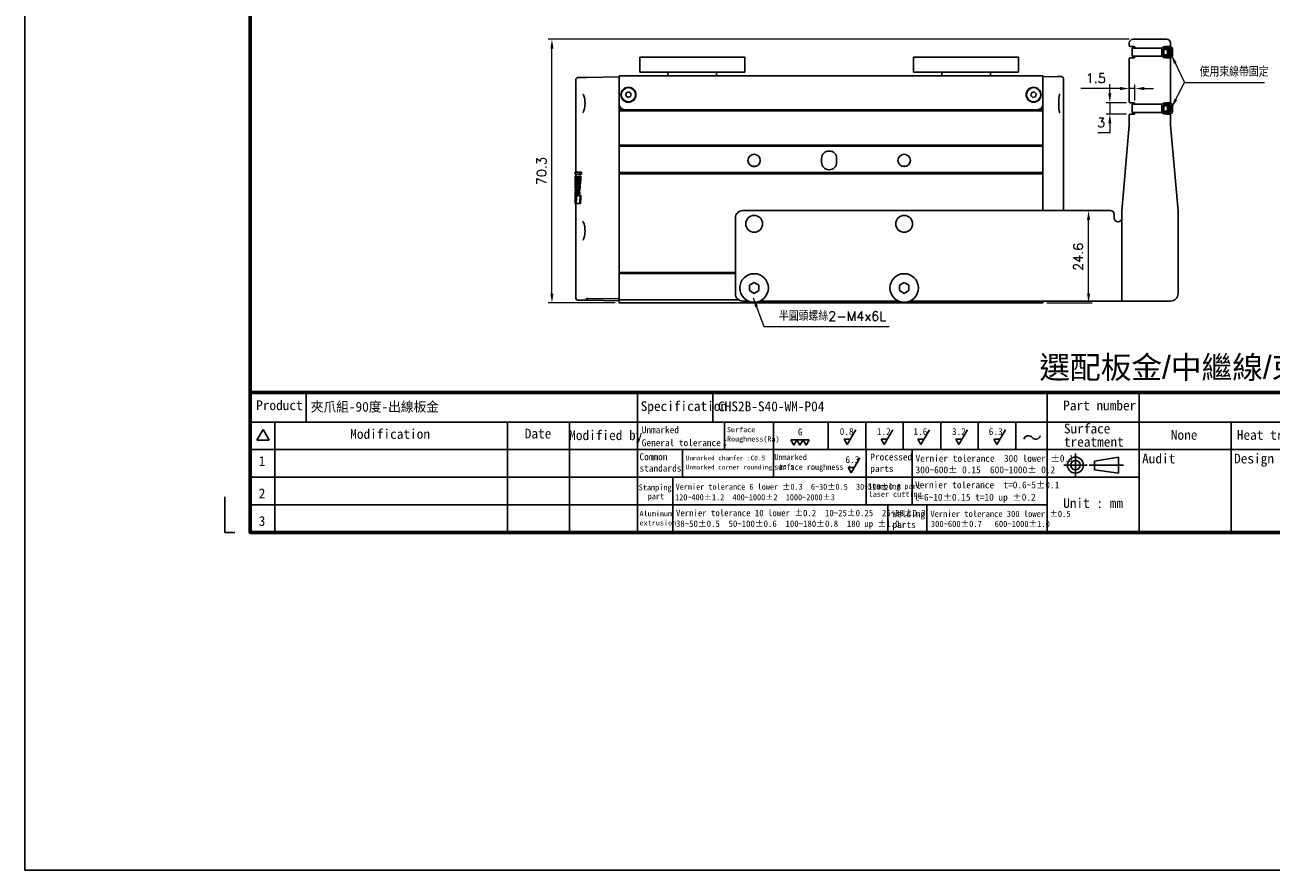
# Model space of a CAD drawing. Header units: inches. Extents: x 0 to 5766, y -2164 to 1330.
# Tile 84 of 217: x 4764 to 5096, y -1154 to -928. Entities that reach past the tile are written whole.
import ezdxf
from ezdxf.enums import TextEntityAlignment as Align

# ---------------------------------------------------------------- set-up
doc = ezdxf.new("R2010")
doc.units = ezdxf.units.IN
doc.header["$MEASUREMENT"] = 0
doc.linetypes.add('SLD-實線', pattern=[0])
for name, color, linetype, lineweight in [('AM_0', 7, 'Continuous', 30), ('AM_5', 3, 'Continuous', 15), ('可見 (ISO)', 7, 'Continuous', 25)]:
    doc.layers.add(name, color=color, linetype=linetype, lineweight=lineweight)
doc.layers.add('BORDER', color=7, linetype='Continuous')
doc.layers.add('圖框', color=7, linetype='SLD-實線')
doc.styles.get("Standard").update_dxf_attribs({"font": 'arial.ttf'})
doc.styles.add('尺寸標註', font='romans.shx', dxfattribs={"bigfont": 'CHINESET.SHX'})
doc.styles.add('標題欄', font='txt')
doc.dimstyles.new('CNS1', dxfattribs={"dimtxt": 2.5, "dimasz": 2.5, "dimexe": 1, "dimexo": 1, "dimgap": 1.5, "dimtad": 1, "dimtoh": 1, "dimdec": 1, "dimdsep": 46, "dimtxsty": '尺寸標註', "dimcen": 0, "dimclrd": 2, "dimclre": 2, "dimclrt": 1, "dimadec": 0, "dimazin": 2, "dimtp": 0.1, "dimtm": 0.1, "dimtfac": 0.71, "dimtdec": 1, "dimtmove": 0, "dimatfit": 0, "dimfxl": 0, "dimlwd": 13, "dimlwe": 13, "dimarcsym": 0})
doc.dimstyles.new('CNS1$0', dxfattribs={"dimtxt": 2.5, "dimasz": 2.5, "dimexe": 1, "dimexo": 1, "dimgap": 1.5, "dimtad": 1, "dimtoh": 1, "dimdec": 1, "dimdsep": 46, "dimtxsty": '尺寸標註', "dimcen": 0, "dimclrd": 2, "dimclre": 2, "dimclrt": 1, "dimadec": 0, "dimazin": 2, "dimtp": 0.1, "dimtm": 0.1, "dimtfac": 0.71, "dimtdec": 1, "dimtmove": 0, "dimatfit": 0, "dimfxl": 0, "dimlwd": 13, "dimlwe": 13, "dimarcsym": 0})

# ---------------------------------------------------------------- blocks, each defined once
blk = doc.blocks.new('A4-英文圖框-橫式')
at = {"layer": 'BORDER', "color": 123, "linetype": 'Continuous', "lineweight": 60, "ltscale": 25.4}
blk.add_line((2151.7, -57.78), (2549.79, -57.78), dxfattribs=at)
at = {"layer": 'BORDER', "color": 60, "linetype": 'Continuous', "ltscale": 25.4}
for p, q in [((2166.7, -65.63), (2166.7, -57.78)), ((2255, -65.63), (2255, -57.78)), ((2275.1, -65.63), (2275.1, -57.78)), ((2364.21, -57.78), (2364.21, -95.06)), ((2388.73, -65.63), (2388.73, -57.78)), ((2151.7, -65.63), (2549.79, -65.63)), ((2158.28, -65.63), (2158.28, -95.06)), ((2220.31, -65.63), (2220.31, -95.06)), ((2236.88, -65.63), (2236.88, -95.06)), ((2255, -65.63), (2255, -95.06)), ((2278.15, -65.63), (2278.15, -72.99)), ((2291.22, -65.63), (2291.22, -80.35)), ((2305.82, -65.63), (2305.82, -72.99)), ((2315.82, -65.63), (2315.82, -72.99)), ((2325.82, -65.63), (2325.82, -72.99)), ((2335.82, -65.63), (2335.82, -72.99)), ((2345.82, -65.63), (2345.82, -72.99)), ((2355.82, -65.63), (2355.82, -72.99)), ((2364.21, -65.63), (2364.21, -95.06)), ((2364.22, -65.63), (2364.22, -72.99)), ((2364.22, -65.63), (2364.22, -72.99)), ((2388.73, -95.06), (2388.73, -65.63)), ((2413.26, -95.06), (2413.26, -65.63)), ((2155.17, -67.6), (2153.51, -70.48)), ((2155.17, -67.6), (2156.84, -70.48)), ((2151.7, -72.99), (2364.21, -72.99)), ((2153.51, -70.48), (2156.84, -70.48)), ((2266.98, -72.99), (2266.98, -80.35)), ((2315.96, -72.99), (2315.96, -80.35)), ((2328.19, -72.99), (2328.19, -80.35)), ((2364.21, -72.99), (2462.31, -72.99)), ((2151.7, -80.35), (2364.21, -80.35)), ((2264.44, -80.35), (2264.44, -87.7)), ((2315.96, -80.35), (2315.96, -87.7)), ((2328.19, -80.35), (2328.19, -87.7)), ((2364.21, -80.35), (2388.73, -80.35)), ((2151.7, -87.7), (2364.21, -87.7)), ((2264.44, -87.7), (2264.44, -95.06)), ((2321.74, -87.7), (2321.74, -95.06)), ((2332.11, -87.7), (2332.11, -95.06)), ((2364.21, -95.06), (2549.79, -95.06))]:
    blk.add_line(p, q, dxfattribs=at)
at = {"layer": 'BORDER', "color": 2, "linetype": 'Continuous', "ltscale": 25.4}
for p, q in [((2313.17, -67.68), (2310.88, -71.65)), ((2323.06, -67.68), (2320.77, -71.65)), ((2332.82, -67.68), (2330.53, -71.65)), ((2342.95, -67.68), (2340.66, -71.65)), ((2353.07, -67.68), (2350.78, -71.65)), ((2296.65, -71.76), (2295.82, -70.33)), ((2295.82, -70.33), (2297.47, -70.33)), ((2297.47, -70.33), (2296.65, -71.76)), ((2298.3, -71.76), (2297.47, -70.33)), ((2297.47, -70.33), (2299.12, -70.33)), ((2299.12, -70.33), (2298.3, -71.76)), ((2299.94, -71.76), (2299.12, -70.33)), ((2299.12, -70.33), (2300.77, -70.33)), ((2300.77, -70.33), (2299.94, -71.76)), ((2310.88, -71.65), (2310.05, -70.22)), ((2310.05, -70.22), (2311.7, -70.22)), ((2320.77, -71.65), (2319.94, -70.22)), ((2319.94, -70.22), (2321.59, -70.22)), ((2330.53, -71.65), (2329.7, -70.22)), ((2329.7, -70.22), (2331.35, -70.22)), ((2340.66, -71.65), (2339.84, -70.22)), ((2339.84, -70.22), (2341.48, -70.22)), ((2350.78, -71.65), (2349.96, -70.22)), ((2349.96, -70.22), (2351.61, -70.22)), ((2314.27, -75.17), (2311.98, -79.13)), ((2311.98, -79.13), (2311.16, -77.71)), ((2311.16, -77.71), (2312.8, -77.71))]:
    blk.add_line(p, q, dxfattribs=at)
at = {"layer": 'BORDER', "color": 4, "linetype": 'Continuous', "ltscale": 25.4}
for p, q in [((2371.71, -74.01), (2371.71, -80.23)), ((2374.82, -77.12), (2368.6, -77.12)), ((2375.39, -77.12), (2384.51, -77.12))]:
    blk.add_line(p, q, dxfattribs=at)
at = {"layer": 'BORDER', "color": 7, "linetype": 'Continuous', "ltscale": 25.4}
for p, q in [((2376.83, -76.06), (2383.16, -74.99)), ((2376.83, -76.06), (2376.83, -78.37)), ((2383.16, -74.99), (2383.16, -79.24)), ((2376.83, -78.37), (2383.16, -79.24))]:
    blk.add_line(p, q, dxfattribs=at)
at = {"layer": 'BORDER', "color": 123, "linetype": 'Continuous', "ltscale": 25.4}
for p, q in [((2145.01, -85.54), (2145.01, -95.06)), ((2145.01, -95.06), (2147.66, -95.06))]:
    blk.add_line(p, q, dxfattribs=at)
at = {"layer": 'BORDER', "color": 123, "linetype": 'Continuous', "lineweight": 60, "ltscale": 25.4}
blk.add_lwpolyline([(2151.7, 188.79), (2555.09, 188.79), (2555.09, -95.06), (2151.7, -95.06)], close=True, dxfattribs=at)
at = {"layer": 'BORDER', "color": 7, "linetype": 'Continuous', "ltscale": 25.4}
for radius in [2.13, 1.26]:
    blk.add_circle((2371.71, -77.12), radius, dxfattribs=at)
at = {"layer": 'BORDER', "color": 2, "linetype": 'Continuous', "ltscale": 25.4}
for centre, start, end in [((2359.2, -70.55), 39.8056, 162.5792), ((2361.14, -68.94), 219.8056, 342.5792)]:
    blk.add_arc(centre, 1.26, start, end, dxfattribs=at)
at = {"layer": '圖框', "style": '標題欄'}
for s, height, p in [('Product', 2.605, (2153.34, -59.85)), ('Part number', 2.6053, (2368.46, -59.91)), ('Specification', 2.6053, (2255.83, -60.09)), ('Surface', 2.605, (2368.64, -66.07)), ('Modification', 2.6053, (2178.41, -67.5)), ('Date', 2.605, (2224.93, -67.39)), ('Modified by', 2.6053, (2236.78, -67.84)), ('Unmarked', 1.824, (2256.11, -66.79)), ('Surface', 1.377, (2278.84, -66.96)), ('Roughness(Ra)', 1.377, (2278.84, -69.44)), ('G', 1.82, (2297.75, -67.35)), ('0.8', 1.824, (2308.88, -67.24)), ('1.2', 1.824, (2318.77, -67.24)), ('1.6', 1.824, (2328.53, -67.24)), ('3.2', 1.824, (2338.81, -67.24)), ('6.3', 1.824, (2348.61, -67.24)), ('treatment', 2.605, (2368.64, -69.6)), ('Heat treatment', 2.6053, (2414.74, -67.75)), ('General tolerance：', 1.8237, (2256.11, -70.24)), ('1', 2.61, (2154.01, -74.74)), ('Common', 1.824, (2255.52, -73.98)), ('Unmarked chamfer :C0.5', 1.2273, (2267.87, -74.6)), ('Unmarked', 1.596, (2291.45, -74.18)), ('6.3', 1.824, (2310.42, -74.74)), ('Processed', 1.824, (2317.04, -74.04)), ('Vernier tolerance  300 lower %%P0.1', 1.8237, (2329.1, -74.41)), ('Audit', 2.605, (2389.49, -74.05)), ('Design', 2.605, (2414.01, -74.05)), ('standards', 1.824, (2255.52, -77.01)), ('Unmarked corner rounding: R0.5', 1.2273, (2267.85, -77.03)), ('surface roughness :', 1.5965, (2291.45, -76.81)), ('parts', 1.824, (2317.04, -77.12)), ('300~600%%P 0.15  600~1000%%P 0.2', 1.8237, (2329.1, -77.45)), ('Stamping', 1.614, (2255.3, -82.23)), ('Vernier tolerance 6 lower %%P0.3  6~30%%P0.5  30~120%%P0.8', 1.6062, (2265.15, -82.07)), ('Stamping part', 1.4514, (2316.36, -81.99)), ('Vernier tolerance  t=0.6~5%%P0.1', 1.8237, (2328.96, -81.48)), ('2', 2.61, (2154.01, -83.35)), (' part', 1.614, (2256.6, -84.6)), ('120~400%%P1.2  400~1000%%P2  1000~2000%%P3', 1.6062, (2265, -84.87)), ('laser cutting', 1.4514, (2316.61, -84.12)), ('t=6~10%%P0.15 t=10 up %%P0.2', 1.8237, (2328.87, -84.76)), ('Unit : mm', 2.605, (2368.45, -85.94)), ('Aluminum', 1.39, (2255.52, -89.35)), ('Vernier tolerance 10 lower %%P0.2  10~25%%P0.25  25~38%%P0.3', 1.7169, (2265.25, -89.01)), ('Welding', 1.824, (2322.95, -89.17)), ('Vernier tolerance 300 lower %%P0.5  ', 1.6654, (2333.05, -89.26)), ('3', 2.61, (2154.01, -90.71)), ('extrusion', 1.39, (2255.52, -91.81)), ('38~50%%P0.5  50~100%%P0.6  100~180%%P0.8  180 up %%P1.0', 1.7169, (2265.25, -91.86)), ('parts', 1.824, (2322.95, -92.06)), ('300~600%%P0.7   600~1000%%P1.0', 1.6654, (2333.19, -91.93))]:
    blk.add_text(s, height=height, dxfattribs=at).set_placement(p, align=Align.TOP_LEFT)
blk = doc.blocks.new('*D508')
at = {"layer": 'AM_5', "color": 2, "lineweight": 13}
for p, q in [((5058.26, -932.18), (4903.37, -932.18)), ((4904.37, -999.96), (4904.37, -934.68)), ((4921.26, -1002.46), (4903.37, -1002.46))]:
    blk.add_line(p, q, dxfattribs=at)
at = {"layer": 'AM_5', "color": 2}
for points in [[(4903.95, -934.68), (4904.78, -934.68), (4904.37, -932.18)], [(4903.95, -999.96), (4904.78, -999.96), (4904.37, -1002.46)]]:
    blk.add_solid(points, dxfattribs=at)
at = {"layer": 'Defpoints', "color": 0}
for p in [(4904.37, -932.18), (5059.26, -932.18), (4922.26, -1002.46)]:
    blk.add_point(p, dxfattribs=at)
at = {"layer": 'AM_5', "color": 1, "insert": (4901.62, -967.32), "char_height": 2.5, "attachment_point": 5, "rotation": 90, "style": '尺寸標註'}
blk.add_mtext('70.3', dxfattribs=at)
blk = doc.blocks.new('*D509')
at = {"layer": 'AM_5', "color": 2, "lineweight": 13}
for p, q in [((5041.71, -977.86), (5048.41, -977.86)), ((5047.41, -999.96), (5047.41, -980.36)), ((5036.26, -1002.46), (5048.41, -1002.46))]:
    blk.add_line(p, q, dxfattribs=at)
at = {"layer": 'AM_5', "color": 2}
for points in [[(5047, -980.36), (5047.83, -980.36), (5047.41, -977.86)], [(5047, -999.96), (5047.83, -999.96), (5047.41, -1002.46)]]:
    blk.add_solid(points, dxfattribs=at)
at = {"layer": 'Defpoints', "color": 0}
for p in [(5040.71, -977.86), (5047.41, -977.86), (5035.26, -1002.46)]:
    blk.add_point(p, dxfattribs=at)
at = {"layer": 'AM_5', "color": 1, "insert": (5044.66, -990.16), "char_height": 2.5, "attachment_point": 5, "rotation": 90, "style": '尺寸標註'}
blk.add_mtext('24.6', dxfattribs=at)
blk = doc.blocks.new('*D517')
at = {"layer": 'AM_5', "color": 2, "lineweight": 13}
for p, q in [((5053.08, -946.6), (5053.08, -944.1)), ((5057.56, -949.1), (5052.08, -949.1)), ((5053.08, -949.1), (5053.08, -952.1)), ((5057.56, -952.1), (5052.08, -952.1)), ((5053.08, -954.6), (5053.08, -957.1)), ((5053.08, -957.1), (5049.91, -957.1))]:
    blk.add_line(p, q, dxfattribs=at)
at = {"layer": 'AM_5', "color": 2}
for points in [[(5052.66, -946.6), (5053.5, -946.6), (5053.08, -949.1)], [(5052.66, -954.6), (5053.5, -954.6), (5053.08, -952.1)]]:
    blk.add_solid(points, dxfattribs=at)
at = {"layer": 'Defpoints', "color": 0}
for p in [(5058.56, -949.1), (5053.08, -952.1), (5058.56, -952.1)]:
    blk.add_point(p, dxfattribs=at)
at = {"layer": 'AM_5', "color": 1, "insert": (5050.75, -954.35), "char_height": 2.5, "attachment_point": 5, "style": '尺寸標註'}
blk.add_mtext('3', dxfattribs=at)
blk = doc.blocks.new('*D518')
at = {"layer": 'AM_5', "color": 2, "lineweight": 13}
for p, q in [((5055.76, -945.31), (5045.38, -945.31)), ((5058.26, -947.64), (5058.26, -944.31)), ((5059.76, -945.31), (5058.26, -945.31)), ((5059.76, -948.5), (5059.76, -944.31)), ((5062.26, -945.31), (5064.76, -945.31))]:
    blk.add_line(p, q, dxfattribs=at)
at = {"layer": 'AM_5', "color": 2}
for points in [[(5055.76, -944.89), (5055.76, -945.72), (5058.26, -945.31)], [(5062.26, -944.89), (5062.26, -945.72), (5059.76, -945.31)]]:
    blk.add_solid(points, dxfattribs=at)
at = {"layer": 'Defpoints', "color": 0}
for p in [(5058.26, -945.31), (5058.26, -948.64), (5059.76, -949.5)]:
    blk.add_point(p, dxfattribs=at)
at = {"layer": 'AM_5', "color": 1, "insert": (5049.32, -942.56), "char_height": 2.5, "attachment_point": 5, "style": '尺寸標註'}
blk.add_mtext('1.5', dxfattribs=at)

msp = doc.modelspace()

# ---------------------------------------------------------------- hatches: boundary and pattern name
h = msp.add_hatch()
h.set_pattern_fill('ANSI34', color=256, scale=0.01, angle=45)
h.set_pattern_definition([(90, (3433.95974, -22.29673), (-0.1905, 5e-17), []), (90, (3433.9915, -22.26498), (-0.1905, 5e-17), []), (90, (3434.02324, -22.23323), (-0.1905, 5e-17), []), (90, (3434.055, -22.20148), (-0.1905, 5e-17), [])])
h.paths.add_polyline_path([(5068.482, -935.101), (5069.153, -935.001), (5069.153, -936.213), (5068.482, -936.113)])
h = msp.add_hatch()
h.set_pattern_fill('ANSI34', color=256, scale=0.01, angle=45)
h.set_pattern_definition([(90, (3433.95974, -37.29673), (-0.1905, 5e-17), []), (90, (3433.9915, -37.26498), (-0.1905, 5e-17), []), (90, (3434.02324, -37.23323), (-0.1905, 5e-17), []), (90, (3434.055, -37.20148), (-0.1905, 5e-17), [])])
h.paths.add_polyline_path([(5068.482, -950.101), (5069.153, -950.001), (5069.153, -951.213), (5068.482, -951.113)])

# ---------------------------------------------------------------- linework, layer by layer
for p, q in [((5059.044, -934.501), (5059.044, -936.705)), ((5059.044, -936.705), (5066.972, -936.705)), ((5066.911, -936.443), (5066.911, -934.772)), ((5066.911, -934.772), (5067.311, -934.872)), ((5066.911, -936.443), (5067.311, -936.343)), ((5067.511, -934.172), (5069.182, -934.172)), ((5067.511, -934.172), (5067.611, -934.572)), ((5068.482, -934.872), (5067.511, -934.872)), ((5068.482, -936.343), (5067.511, -936.343)), ((5067.511, -937.043), (5067.611, -936.643)), ((5068.482, -934.872), (5068.482, -934.772)), ((5069.153, -935.001), (5068.482, -935.101)), ((5069.153, -936.213), (5068.482, -936.113)), ((5068.482, -936.443), (5068.482, -936.343)), ((5068.482, -936.443), (5069.082, -936.443)), ((5069.182, -934.172), (5069.082, -934.572)), ((5069.182, -937.043), (5069.082, -936.643)), ((5069.782, -934.772), (5069.382, -934.872)), ((5069.782, -936.443), (5069.382, -936.343)), ((5069.782, -934.772), (5069.782, -936.443)), ((5069.182, -937.043), (5067.511, -937.043)), ((5059.044, -949.501), (5059.044, -951.705)), ((5066.911, -951.443), (5066.911, -949.772)), ((5066.911, -949.772), (5067.311, -949.872)), ((5067.511, -949.172), (5069.182, -949.172)), ((5067.511, -949.172), (5067.611, -949.572)), ((5068.482, -949.872), (5067.511, -949.872)), ((5068.482, -949.872), (5068.482, -949.772)), ((5069.153, -950.001), (5068.482, -950.101)), ((5069.182, -949.172), (5069.082, -949.572)), ((5069.782, -949.772), (5069.382, -949.872)), ((5069.782, -949.772), (5069.782, -951.443)), ((5059.044, -951.705), (5066.972, -951.705)), ((5066.911, -951.443), (5067.311, -951.343)), ((5068.482, -951.343), (5067.511, -951.343)), ((5067.511, -952.043), (5067.611, -951.643)), ((5069.182, -952.043), (5067.511, -952.043)), ((5069.153, -951.213), (5068.482, -951.113)), ((5068.482, -951.443), (5068.482, -951.343)), ((5068.482, -951.443), (5069.082, -951.443)), ((5069.182, -952.043), (5069.082, -951.643)), ((5069.782, -951.443), (5069.382, -951.343))]:
    msp.add_line(p, q)
at = {"color": 2}
msp.add_lwpolyline([(4763.887, 611.783), (5765.668, 611.783), (5765.668, -1153.638), (4763.887, -1153.638)], close=True, dxfattribs=at)
for points in [[(5059.044, -934.501), (5066.976, -934.501)], [(5067.511, -936.343), (5067.511, -934.872)], [(5059.044, -949.501), (5066.976, -949.501)], [(5067.511, -951.343), (5067.511, -949.872)]]:
    msp.add_lwpolyline(points)
for points in [[(5069.382, -934.872), (5069.382, -936.343, -0.4142136), (5069.082, -936.643), (5067.611, -936.643, -0.4142136), (5067.311, -936.343), (5067.311, -934.872, -0.4142136), (5067.611, -934.572), (5069.082, -934.572, -0.4142136)], [(5069.382, -949.872), (5069.382, -951.343, -0.4142136), (5069.082, -951.643), (5067.611, -951.643, -0.4142136), (5067.311, -951.343), (5067.311, -949.872, -0.4142136), (5067.611, -949.572), (5069.082, -949.572, -0.4142136)]]:
    msp.add_lwpolyline(points, format="xyb", close=True)
for points in [[(5068.482, -934.772), (5069.082, -934.772, -0.4142136), (5069.182, -934.872), (5069.182, -936.343, -0.4142136), (5069.082, -936.443)], [(5068.482, -949.772), (5069.082, -949.772, -0.4142136), (5069.182, -949.872), (5069.182, -951.343, -0.4142136), (5069.082, -951.443)]]:
    msp.add_lwpolyline(points, format="xyb")
for points in [[(5068.482, -934.801), (5068.482, -936.413), (5069.153, -936.413), (5069.153, -934.801)], [(5068.482, -949.801), (5068.482, -951.413), (5069.153, -951.413), (5069.153, -949.801)]]:
    msp.add_lwpolyline(points, close=True)
for centre, start, end in [((5067.511, -934.772), 90, 180), ((5067.511, -936.443), 180, 270), ((5069.182, -934.772), 0, 90), ((5069.182, -936.443), 270, 0), ((5067.511, -949.772), 90, 180), ((5069.182, -949.772), 0, 90), ((5067.511, -951.443), 180, 270), ((5069.182, -951.443), 270, 0)]:
    msp.add_arc(centre, 0.6, start, end)
at = {"layer": '可見 (ISO)'}
for p, q in [((5058.264, -933.175), (5058.264, -933.803)), ((5068.264, -932.175), (5059.264, -932.175)), ((5069.264, -933.803), (5069.264, -933.175)), ((5058.564, -934.103), (5059.464, -934.103)), ((5059.764, -934.403), (5059.764, -934.501)), ((5059.764, -936.705), (5059.764, -936.803)), ((5068.064, -934.103), (5068.964, -934.103)), ((4928.764, -936.957), (4927.764, -936.957)), ((4927.764, -936.957), (4927.764, -940.957)), ((4928.764, -936.957), (4954.764, -936.957)), ((4955.764, -936.957), (4954.764, -936.957)), ((4955.764, -936.957), (4955.764, -940.957)), ((5001.764, -936.957), (5000.764, -936.957)), ((5000.764, -936.957), (5000.764, -940.957)), ((5001.764, -936.957), (5027.764, -936.957)), ((5028.764, -936.957), (5027.764, -936.957)), ((5028.764, -936.957), (5028.764, -940.957)), ((5058.264, -937.403), (5058.264, -948.803)), ((5059.464, -937.103), (5058.564, -937.103)), ((5068.964, -937.103), (5068.064, -937.103)), ((5069.264, -948.803), (5069.264, -937.403)), ((4910.764, -967.6), (4910.764, -942.899)), ((4911.255, -942.399), (4913.491, -942.36)), ((4913.491, -942.36), (4922.264, -942.207)), ((4922.264, -941.957), (5035.264, -941.957)), ((4922.264, -941.957), (4922.264, -943.957)), ((4928.764, -940.957), (4927.764, -940.957)), ((4928.764, -940.957), (4954.764, -940.957)), ((4935.264, -941.957), (4935.264, -940.957)), ((4948.264, -941.957), (4948.264, -940.957)), ((4955.764, -940.957), (4954.764, -940.957)), ((5001.764, -940.957), (5000.764, -940.957)), ((5001.764, -940.957), (5027.764, -940.957)), ((5008.264, -941.957), (5008.264, -940.957)), ((5021.264, -941.957), (5021.264, -940.957)), ((5028.764, -940.957), (5027.764, -940.957)), ((5035.264, -943.957), (5035.264, -941.957)), ((5035.264, -942.207), (5039.08, -942.14)), ((5039.08, -942.14), (5040.205, -942.12)), ((5040.714, -942.62), (5040.714, -977.857)), ((4922.264, -943.957), (4922.264, -949.457)), ((4924.064, -947.227), (4924.18, -946.486)), ((4924.18, -946.486), (4924.88, -946.215)), ((4924.88, -946.215), (4925.464, -946.686)), ((4925.464, -946.686), (4925.349, -947.428)), ((5032.043, -947.164), (5032.224, -946.435)), ((5032.224, -946.435), (5032.946, -946.228)), ((5032.946, -946.228), (5033.486, -946.75)), ((5035.264, -949.457), (5035.264, -943.957)), ((4922.264, -949.457), (4922.264, -951.007)), ((4924.649, -947.698), (4924.064, -947.227)), ((4925.349, -947.428), (4924.649, -947.698)), ((5032.583, -947.685), (5032.043, -947.164)), ((5033.304, -947.478), (5032.583, -947.685)), ((5033.486, -946.75), (5033.304, -947.478)), ((5035.264, -949.457), (5035.264, -951.007)), ((5058.564, -949.103), (5059.464, -949.103)), ((5059.764, -949.403), (5059.764, -949.501)), ((5068.064, -949.103), (5068.964, -949.103)), ((4922.438, -950.157), (4922.264, -950.157)), ((4923.764, -950.957), (4922.264, -950.957)), ((4922.264, -951.007), (4922.264, -951.257)), ((4922.264, -951.257), (4922.264, -960.407)), ((5035.264, -951.257), (4922.264, -951.257)), ((4923.764, -950.957), (5033.764, -950.957)), ((5035.264, -950.957), (5033.764, -950.957)), ((5034.882, -950.457), (5035.264, -950.457)), ((5035.264, -951.007), (5035.264, -951.257)), ((5035.264, -951.257), (5035.264, -960.407)), ((5058.264, -952.403), (5058.264, -953.103)), ((5058.264, -953.103), (5058.264, -954.103)), ((5059.464, -952.103), (5058.564, -952.103)), ((5059.764, -951.705), (5059.764, -951.803)), ((5068.964, -952.103), (5068.064, -952.103)), ((5069.264, -953.103), (5069.264, -952.403)), ((5069.264, -954.103), (5069.264, -953.103)), ((5058.264, -955.103), (5056.352, -976.929)), ((5058.264, -954.103), (5058.264, -955.103)), ((5069.264, -955.103), (5069.264, -954.103)), ((5071.177, -976.929), (5069.264, -955.103)), ((4922.264, -960.407), (4922.264, -960.707)), ((5035.264, -960.407), (4922.264, -960.407)), ((4922.264, -960.707), (4922.264, -967.707)), ((5035.264, -960.707), (4922.264, -960.707)), ((5035.264, -960.407), (5035.264, -960.707)), ((5035.264, -960.707), (5035.264, -967.707)), ((4957.861, -966.057), (4958.667, -966.057)), ((4976.264, -964.957), (4976.264, -963.957)), ((4980.264, -963.957), (4980.264, -964.957)), ((4910.564, -967.603), (4912.022, -967.578)), ((4910.564, -967.603), (4910.564, -968.107)), ((4912.022, -968.132), (4910.564, -968.107)), ((4910.615, -968.723), (4910.565, -968.724)), ((4910.625, -968.67), (4910.877, -968.665)), ((4910.764, -968.667), (4910.764, -968.111)), ((4910.878, -968.665), (4911.079, -968.662)), ((4911.206, -969.772), (4911.003, -969.772)), ((4911.486, -968.708), (4911.905, -968.701)), ((4912.113, -968.697), (4911.905, -968.701)), ((4912.23, -967.574), (4912.022, -967.578)), ((4912.022, -968.132), (4912.022, -967.578)), ((4912.23, -968.136), (4912.022, -968.132)), ((4912.23, -967.574), (4912.23, -968.136)), ((4922.264, -967.707), (4922.264, -968.007)), ((5035.264, -967.707), (4922.264, -967.707)), ((4922.264, -968.007), (4922.264, -994.335)), ((5035.264, -968.007), (4922.264, -968.007)), ((5035.264, -967.707), (5035.264, -968.007)), ((5035.264, -968.007), (5035.264, -977.857)), ((4910.613, -972.526), (4910.564, -972.525)), ((4910.564, -972.842), (4910.609, -972.841)), ((4910.564, -972.993), (4910.564, -975.831)), ((4910.565, -972.185), (4910.618, -972.185)), ((4910.625, -971.847), (4910.566, -971.846)), ((4910.764, -972.666), (4910.579, -972.663)), ((4910.764, -971.987), (4910.583, -971.984)), ((4910.699, -972.84), (4910.609, -972.841)), ((4910.707, -972.528), (4910.613, -972.526)), ((4910.716, -972.183), (4910.618, -972.185)), ((4910.724, -971.849), (4910.625, -971.847)), ((4910.749, -970.97), (4910.641, -970.968)), ((4910.699, -972.84), (4910.896, -972.836)), ((4910.905, -972.531), (4910.707, -972.528)), ((4910.716, -972.183), (4910.919, -972.179)), ((4910.932, -971.852), (4910.724, -971.849)), ((4910.764, -972.182), (4910.764, -971.849)), ((4910.764, -972.839), (4910.764, -972.529)), ((4911.098, -972.833), (4910.896, -972.836)), ((4911.107, -972.535), (4910.905, -972.531)), ((4911.121, -972.176), (4910.919, -972.179)), ((4911.134, -971.856), (4910.932, -971.852)), ((4911.195, -970.433), (4910.993, -970.432)), ((4911.223, -972.968), (4911.58, -972.962)), ((4911.603, -972.681), (4911.243, -972.674)), ((4911.264, -972.311), (4911.63, -972.304)), ((4911.655, -972.002), (4911.284, -971.996)), ((4911.785, -972.958), (4911.58, -972.962)), ((4911.808, -972.684), (4911.603, -972.681)), ((4911.835, -972.301), (4911.63, -972.304)), ((4911.861, -972.006), (4911.655, -972.002)), ((4910.693, -975.967), (4910.566, -975.964)), ((4910.598, -973.729), (4910.678, -973.727)), ((4910.839, -975.969), (4910.693, -975.967)), ((4910.764, -1001.215), (4910.764, -975.968)), ((4910.882, -974.809), (4910.823, -974.809)), ((4911.757, -975.985), (4910.839, -975.969)), ((4910.916, -973.953), (4911.171, -973.949)), ((4911.513, -973.943), (4911.917, -973.936)), ((4911.963, -975.989), (4911.757, -975.985)), ((4912.125, -973.932), (4911.917, -973.936)), ((4953.264, -999.957), (4953.264, -979.857)), ((4955.264, -977.857), (5053.264, -977.857)), ((5054.264, -979.857), (5054.264, -978.857)), ((5056.264, -977.929), (5056.352, -976.929)), ((5056.264, -977.929), (5056.264, -978.929)), ((5056.264, -978.929), (5056.264, -1001.957)), ((5056.264, -979.857), (5056.264, -1001.957)), ((5071.177, -976.929), (5071.264, -977.929)), ((5071.264, -978.929), (5071.264, -977.929)), ((5071.264, -978.929), (5071.264, -999.957)), ((5071.264, -982.167), (5071.284, -982.207)), ((5071.264, -982.207), (5071.284, -982.207)), ((5071.284, -982.207), (5071.284, -983.057)), ((5071.284, -983.057), (5071.284, -985.007)), ((5071.284, -985.007), (5071.284, -989.907)), ((5071.284, -992.725), (5071.284, -989.907)), ((5071.284, -994.481), (5071.284, -992.725)), ((4922.264, -994.335), (4922.264, -994.635)), ((4953.264, -994.335), (4922.264, -994.335)), ((4922.264, -994.635), (4922.264, -1001.635)), ((4953.264, -994.635), (4922.264, -994.635)), ((5071.284, -994.481), (5071.284, -995.757)), ((4957.014, -997.735), (4958.264, -997.013)), ((4957.014, -999.178), (4957.014, -997.735)), ((4958.264, -999.9), (4957.014, -999.178)), ((4958.264, -997.013), (4959.514, -997.735)), ((4959.514, -999.178), (4958.264, -999.9)), ((4959.514, -997.735), (4959.514, -999.178)), ((4997.014, -997.735), (4998.264, -997.013)), ((4997.014, -999.178), (4997.014, -997.735)), ((4998.264, -999.9), (4997.014, -999.178)), ((4998.264, -997.013), (4999.514, -997.735)), ((4999.514, -999.178), (4998.264, -999.9)), ((4999.514, -997.735), (4999.514, -999.178)), ((4913.922, -1001.761), (4911.255, -1001.715)), ((4913.922, -1001.261), (4922.264, -1001.407)), ((4922.264, -1001.907), (4913.922, -1001.761)), ((4922.264, -1001.635), (4922.264, -1002.457)), ((4954.176, -1001.635), (4922.264, -1001.635)), ((5035.264, -1002.457), (4922.264, -1002.457)), ((4956.784, -1001.957), (4955.264, -1001.957)), ((4996.784, -1001.957), (4959.744, -1001.957)), ((5056.264, -1001.957), (4999.744, -1001.957)), ((5035.264, -1001.957), (5035.264, -1002.457)), ((5038.873, -1001.97), (5038.129, -1001.957)), ((5038.873, -1001.97), (5040.205, -1001.993)), ((5056.264, -1001.957), (5069.264, -1001.957))]:
    msp.add_line(p, q, dxfattribs=at)
for centre, radius in [((4924.764, -946.957), 2), ((4924.764, -946.957), 1.9), ((5032.764, -946.957), 2), ((5032.764, -946.957), 1.9), ((4958.264, -964.457), 1.65), ((4998.264, -964.457), 1.65), ((4958.264, -981.357), 2.25), ((4998.264, -981.357), 2.25), ((4958.264, -998.457), 3.8), ((4998.264, -998.457), 3.8)]:
    msp.add_circle(centre, radius, dxfattribs=at)
for centre, radius, start, end in [((5059.264, -933.175), 1, 90, 180), ((5068.264, -933.175), 1, 0, 90), ((5058.564, -933.803), 0.3, 180, 270), ((5059.464, -934.403), 0.3, 0, 90), ((5068.064, -934.403), 0.3, 90, 129.5522), ((5068.964, -933.803), 0.3, 270, 0), ((5058.564, -937.403), 0.3, 90, 180), ((5059.464, -936.803), 0.3, 270, 0), ((5068.064, -936.803), 0.3, 232.97349, 270), ((5068.964, -937.403), 0.3, 0, 90), ((4923.764, -949.457), 1.5, 180, 270), ((5033.764, -949.457), 1.5, 270, 0), ((5058.564, -948.803), 0.3, 180, 270), ((5059.464, -949.403), 0.3, 0, 90), ((5068.064, -949.403), 0.3, 90, 129.5522), ((5068.964, -948.803), 0.3, 270, 0), ((5058.564, -952.403), 0.3, 90, 180), ((5059.464, -951.803), 0.3, 270, 0), ((5068.064, -951.803), 0.3, 232.97349, 270), ((5068.964, -952.403), 0.3, 0, 90), ((4978.264, -963.957), 2, 0, 180), ((4978.264, -964.957), 2, 180, 0), ((4955.264, -979.857), 2, 90, 180), ((5053.264, -978.857), 1, 0, 90), ((5055.264, -979.857), 1, 180, 0), ((5070.284, -995.757), 1, 348.52166, 0), ((4911.264, -1001.215), 0.5, 180, 269), ((4955.264, -999.957), 2, 180, 270), ((5040.214, -1001.493), 0.5, 269, 291.97501), ((5069.264, -999.957), 2, 270, 0)]:
    msp.add_arc(centre, radius, start, end, dxfattribs=at)
for centre, major_axis, ratio, start_param, end_param in [((5400.547, -970.486), (-489.264, 27.886), 0.9518055, 0.0560349, 0.0597896), ((5400.553, -970.466), (-489.269, -27.886), 0.9518055, 6.2218775, 6.2263323), ((5381.488, -993.973), (-470.215, -26.8), 0.9518055, 6.1669956, 6.1743384), ((4956.514, -1005.5), (-0.94, 142.854), 0.3215892, 1.3081431, 1.331987), ((4956.514, -1005.5), (-0.935, 142.232), 0.3215892, 1.3069512, 1.3309583), ((4956.514, -970.395), (-0.942, -141.578), 0.3244874, 4.7271983, 4.7295981), ((4956.514, -970.374), (-0.94, -142.854), 0.3215892, 4.7317837, 4.7328382), ((4956.551, -974.363), (0.855, 223.309), 0.2058993, 1.5633552, 1.5639703), ((5400.547, -970.486), (-489.264, 27.886), 0.9518055, 0.0627268, 0.0630213), ((5398.201, -981.765), (-486.921, 27.752), 0.9518055, 0.0405892, 0.0425009), ((4956.517, -981.635), (0.943, -141.582), 0.3244971, 4.6434293, 4.6458465), ((5389.199, -981.666), (-477.944, 27.02), 0.9509983, 0.0358802, 0.0378106), ((5398.545, -981.124), (-487.264, -27.772), 0.9518055, 6.2055425, 6.2074532), ((4956.513, -981.07), (-0.942, -141.577), 0.3244841, 4.6517317, 4.654172), ((5389.62, -981.03), (-478.365, -27.044), 0.9509983, 6.2017316, 6.2036599), ((5389.139, -992.272), (-477.869, 27.237), 0.9518055, 0.0171422, 0.0214743), ((4956.513, -992.31), (0.942, -141.577), 0.3244847, 4.567555, 4.5700652), ((5385.761, -992.061), (-474.494, 27.044), 0.9518055, 0.0119865, 0.0151288), ((5387.156, -992.27), (-475.689, 27.112), 0.9518055, 0.0169445, 0.0194115), ((4956.513, -992.31), (0.938, -140.96), 0.3244832, 4.5669026, 4.5694745), ((5383.767, -992.057), (-472.303, 26.919), 0.9518055, 0.0117745, 0.0149373), ((5386.204, -994.077), (-474.931, -27.069), 0.9518055, 6.1767435, 6.1789116), ((4956.52, -994.362), (-0.941, -141.587), 0.3245057, 4.5581689, 4.5607693), ((5367.689, -1003.939), (-456.422, 26.014), 0.9518055, 6.2717561, 6.2740159), ((4956.512, -1005.146), (0.942, -141.575), 0.3244814, 4.4761251, 4.4788576), ((5365.609, -1003.926), (-454.145, 25.884), 0.9518055, 6.2714205, 6.2736917), ((4956.511, -1005.145), (0.937, -140.956), 0.3244763, 4.4750611, 4.4778587), ((5387.04, -988.747), (-475.786, -26.917), 0.9510687, 6.1911294, 6.1955786), ((5352.563, -1008.547), (-441.308, 24.967), 0.9510687, 6.2601882, 6.2650781), ((5350.489, -1008.529), (-439.037, 24.838), 0.9510687, 6.2597951, 6.2647277), ((4913.932, -1001.263), (-0.411, 0.41), 0.7015398, 0.9550093, 1.2984655), ((4913.931, -1001.761), (0.358, -0.361), 0.9656926, 2.3605575, 3.2249852)]:
    msp.add_ellipse(centre, major_axis=major_axis, ratio=ratio, start_param=start_param, end_param=end_param, dxfattribs=at)
for points, knots in [([(4910.764, -942.899), (4910.764, -942.845), (4910.773, -942.791), (4910.802, -942.704), (4910.818, -942.67), (4910.866, -942.592), (4910.902, -942.549), (4910.97, -942.493), (4910.998, -942.474), (4911.075, -942.433), (4911.129, -942.414), (4911.207, -942.402), (4911.231, -942.399), (4911.255, -942.399)], [0, 0, 0, 0, 0.016139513, 0.016139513, 0.027264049, 0.027264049, 0.043672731, 0.043672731, 0.053661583, 0.053661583, 0.070096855, 0.070096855, 0.077400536, 0.077400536, 0.077400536, 0.077400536]), ([(5040.205, -942.12), (5040.225, -942.12), (5040.245, -942.121), (5040.284, -942.125), (5040.303, -942.128), (5040.373, -942.143), (5040.424, -942.163), (5040.514, -942.217), (5040.556, -942.252), (5040.625, -942.331), (5040.654, -942.377), (5040.7, -942.486), (5040.714, -942.554), (5040.714, -942.62)], [0, 0, 0, 0, 0.005894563, 0.005894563, 0.01170783, 0.01170783, 0.027524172, 0.027524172, 0.043340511, 0.043340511, 0.059156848, 0.059156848, 0.079071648, 0.079071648, 0.079071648, 0.079071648]), ([(4913.145, -948.485), (4913.118, -948.233), (4913.079, -947.992), (4912.982, -947.566), (4912.923, -947.376), (4912.799, -947.069), (4912.731, -946.95), (4912.619, -946.812), (4912.577, -946.794), (4912.57, -946.792), (4912.57, -946.792), (4912.57, -946.792)], [0, 0, 0, 0, 0.07984838, 0.07984838, 0.16037038, 0.16037038, 0.24225079, 0.24225079, 0.31971797, 0.31971797, 0.3306915, 0.3306915, 0.3306915, 0.3306915]), ([(4912.57, -951.721), (4912.57, -951.721), (4912.6, -951.716), (4912.702, -951.604), (4912.767, -951.504), (4912.887, -951.238), (4912.944, -951.073), (4913.047, -950.68), (4913.093, -950.442), (4913.158, -949.94), (4913.178, -949.669), (4913.184, -949.367), (4913.184, -949.335), (4913.185, -949.254), (4913.184, -949.205), (4913.182, -949.011), (4913.176, -948.865), (4913.16, -948.642), (4913.153, -948.563), (4913.145, -948.485)], [0.00254703, 0.00254703, 0.00254703, 0.00254703, 0.08006767, 0.08006767, 0.15834865, 0.15834865, 0.23395473, 0.23395473, 0.31607054, 0.31607054, 0.39717808, 0.39717808, 0.40688014, 0.40688014, 0.4214367, 0.4214367, 0.4652627, 0.4652627, 0.48989307, 0.48989307, 0.48989307, 0.48989307]), ([(5039.745, -946.723), (5039.745, -946.723), (5039.745, -946.723), (5039.745, -946.724), (5039.737, -946.735), (5039.712, -946.785), (5039.691, -946.837), (5039.644, -946.994), (5039.616, -947.117), (5039.559, -947.432), (5039.53, -947.639), (5039.484, -948.103), (5039.465, -948.368), (5039.449, -948.777), (5039.445, -948.916), (5039.442, -949.197), (5039.442, -949.34), (5039.447, -949.692), (5039.454, -949.901), (5039.465, -950.101)], [0.04446721, 0.04446721, 0.04446721, 0.04446721, 0.04602429, 0.04602429, 0.07636499, 0.07636499, 0.12453632, 0.12453632, 0.19169158, 0.19169158, 0.27214144, 0.27214144, 0.35647629, 0.35647629, 0.39841006, 0.39841006, 0.4409335, 0.4409335, 0.5043298, 0.5043298, 0.5043298, 0.5043298]), ([(5039.465, -950.101), (5039.48, -950.372), (5039.503, -950.631), (5039.558, -951.079), (5039.591, -951.275), (5039.659, -951.582), (5039.698, -951.699), (5039.736, -951.778), (5039.746, -951.791), (5039.746, -951.791)], [0, 0, 0, 0, 0.08587537, 0.08587537, 0.1703866, 0.1703866, 0.25420649, 0.25420649, 0.28784758, 0.28784758, 0.28784758, 0.28784758]), ([(4910.625, -968.67), (4910.619, -968.692), (4910.614, -968.726), (4910.6, -968.859), (4910.593, -968.994), (4910.583, -969.303), (4910.579, -969.498), (4910.577, -969.731), (4910.577, -969.749), (4910.577, -969.768)], [-0.75477839, -0.75477839, -0.75477839, -0.75477839, -0.72170153, -0.72170153, -0.65608998, -0.65608998, -0.59058442, -0.59058442, -0.58499668, -0.58499668, -0.58499668, -0.58499668]), ([(4910.877, -968.665), (4910.877, -968.665), (4910.878, -968.665), (4910.892, -968.665), (4910.908, -968.69), (4910.939, -968.79), (4910.954, -968.866), (4910.977, -969.041), (4910.987, -969.151), (4911.001, -969.393), (4911.004, -969.525), (4911.004, -969.649), (4911.004, -969.689), (4911.004, -969.73), (4911.003, -969.772)], [0.44533623, 0.44533623, 0.44533623, 0.44533623, 0.44589768, 0.44589768, 0.48328635, 0.48328635, 0.52067502, 0.52067502, 0.55779249, 0.55779249, 0.59490996, 0.59490996, 0.59490996, 0.60697894, 0.60697894, 0.60697894, 0.60697894]), ([(4911.206, -969.772), (4911.207, -969.73), (4911.207, -969.689), (4911.207, -969.525), (4911.203, -969.392), (4911.189, -969.149), (4911.179, -969.038), (4911.156, -968.863), (4911.141, -968.787), (4911.11, -968.686), (4911.094, -968.662), (4911.079, -968.662)], [-0.31062863, -0.31062863, -0.31062863, -0.31062863, -0.29852754, -0.29852754, -0.26127711, -0.26127711, -0.22402668, -0.22402668, -0.18650135, -0.18650135, -0.14897602, -0.14897602, -0.14897602, -0.14897602]), ([(4910.564, -975.831), (4910.564, -975.853), (4910.564, -975.874), (4910.565, -975.935), (4910.565, -975.959), (4910.566, -975.964)], [-0.197004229, -0.197004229, -0.197004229, -0.197004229, -0.184272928, -0.184272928, -0.151806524, -0.151806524, -0.151806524, -0.151806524]), ([(4910.693, -975.967), (4910.705, -975.947), (4910.717, -975.908), (4910.748, -975.759), (4910.766, -975.625), (4910.796, -975.315), (4910.81, -975.12), (4910.821, -974.873), (4910.822, -974.841), (4910.823, -974.809)], [0.80890842, 0.80890842, 0.80890842, 0.80890842, 0.85368931, 0.85368931, 0.91955878, 0.91955878, 0.98523674, 0.98523674, 0.99498884, 0.99498884, 0.99498884, 0.99498884]), ([(4913.145, -982.485), (4913.118, -982.233), (4913.079, -981.992), (4912.982, -981.566), (4912.923, -981.376), (4912.799, -981.069), (4912.731, -980.95), (4912.619, -980.812), (4912.577, -980.794), (4912.57, -980.792), (4912.57, -980.792), (4912.57, -980.792)], [0, 0, 0, 0, 0.07984838, 0.07984838, 0.16037038, 0.16037038, 0.24225079, 0.24225079, 0.31971797, 0.31971797, 0.3306915, 0.3306915, 0.3306915, 0.3306915]), ([(4912.57, -985.721), (4912.57, -985.721), (4912.6, -985.716), (4912.702, -985.604), (4912.767, -985.504), (4912.887, -985.238), (4912.944, -985.073), (4913.047, -984.68), (4913.093, -984.442), (4913.158, -983.94), (4913.178, -983.669), (4913.184, -983.367), (4913.184, -983.335), (4913.185, -983.254), (4913.184, -983.205), (4913.182, -983.011), (4913.176, -982.865), (4913.16, -982.642), (4913.153, -982.563), (4913.145, -982.485)], [0.00254703, 0.00254703, 0.00254703, 0.00254703, 0.08006767, 0.08006767, 0.15834865, 0.15834865, 0.23395473, 0.23395473, 0.31607054, 0.31607054, 0.39717808, 0.39717808, 0.40688014, 0.40688014, 0.4214367, 0.4214367, 0.4652627, 0.4652627, 0.48989307, 0.48989307, 0.48989307, 0.48989307]), ([(4913.545, -1001.43), (4913.546, -1001.47), (4913.553, -1001.511), (4913.583, -1001.586), (4913.605, -1001.622), (4913.664, -1001.681), (4913.698, -1001.704), (4913.766, -1001.735), (4913.796, -1001.745), (4913.858, -1001.757), (4913.89, -1001.761), (4913.922, -1001.761)], [0.00000099, 0.00000099, 0.00000099, 0.00000099, 0.017029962, 0.017029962, 0.033281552, 0.033281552, 0.04744352, 0.04744352, 0.057327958, 0.057327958, 0.06696406, 0.06696406, 0.06696406, 0.06696406]), ([(5038.873, -1001.97), (5038.899, -1001.97), (5038.924, -1001.969), (5038.964, -1001.963), (5038.979, -1001.96), (5038.995, -1001.957)], [0.000000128, 0.000000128, 0.000000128, 0.000000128, 0.007556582, 0.007556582, 0.01239371, 0.01239371, 0.01239371, 0.01239371])]:
    msp.add_open_spline(points, degree=3, knots=knots, dxfattribs=at)
for points in [[(4958.952, -965.957), (4958.264, -965.957), (4957.577, -965.957)], [(4998.952, -965.957), (4998.264, -965.957), (4997.577, -965.957)]]:
    msp.add_rational_spline(points, [3.64171346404, 4.00588481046, 3.64171346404], degree=2, dxfattribs=at)
for points in [[(4910.993, -970.432), (4910.998, -970.211), (4911.001, -969.99), (4911.003, -969.772)], [(4911.206, -969.772), (4911.204, -969.991), (4911.2, -970.212), (4911.195, -970.433)]]:
    msp.add_open_spline(points, degree=3, dxfattribs=at)

# ---------------------------------------------------------------- block references
msp.add_blockref('A4-英文圖框-橫式', (2672.19, -968.577))

# ---------------------------------------------------------------- texts
at = {"layer": 'AM_0', "color": 1, "char_height": 2.5, "attachment_point": 7, "style": '尺寸標註'}
for s, insert in [('使用束線帶固定', (5077.019, -942.164)), ('半圓頭螺絲2-M4x6L', (4964.886, -1007.238))]:
    msp.add_mtext(s, dxfattribs=dict(at, insert=insert))
at = {"layer": 'AM_0', "insert": (5218.982, -1023.361), "char_height": 6, "attachment_point": 9}
msp.add_mtext_dynamic_manual_height_columns('{\\fPMingLiU|b0|i0|c136|p18;選配板金}/{\\fPMingLiU|b0|i0|c136|p18;中繼線}/{\\fPMingLiU|b0|i0|c136|p18;束線帶請於出貨時預先與夾爪組裝}', width=218.23164, gutter_width=1, heights=[0], dxfattribs=at)
at = {"layer": '圖框', "style": '標題欄'}
for s, height, p in [('夾爪組-90度-出線板金', 2.60526, (4840.078, -1028.828)), ('None', 2.6053, (5069.347, -1036.322))]:
    msp.add_text(s, height=height, dxfattribs=at).set_placement(p, align=Align.TOP_LEFT)
at = {"layer": '圖框', "lineweight": 35, "style": '標題欄'}
msp.add_text('CHS2B-S40-WM-P04', height=2.60526, dxfattribs=at).set_placement((4948.645, -1028.724), align=Align.TOP_LEFT)

# ---------------------------------------------------------------- dimensions: what is measured, and where the dimension line sits
at = {"layer": 'AM_5'}
for base, p1, p2, picture, middle in [((4904.368, -932.175), (4922.264, -1002.457), (5059.264, -932.175), '*D508', (4901.618, -967.316)), ((5053.081, -952.103), (5058.564, -949.103), (5058.564, -952.103), '*D517', (5050.748, -954.353)), ((5047.414, -977.857), (5035.264, -1002.457), (5040.714, -977.857), '*D509', (5044.664, -990.157))]:
    dim = msp.add_linear_dim(base=base, p1=p1, p2=p2, angle=90, dimstyle='CNS1$0', override={"dimpost": '', "dimfxl": 4, "dimarcsym": 1}, dxfattribs=at)
    dim.commit()
    dim.dimension.update_dxf_attribs({"geometry": picture, "text_midpoint": middle})
dim = msp.add_linear_dim(base=(5058.264, -945.307), p1=(5059.764, -949.501), p2=(5058.264, -948.635), dimstyle='CNS1$0', override={"dimfxl": 4, "dimarcsym": 1}, dxfattribs=at)
dim.commit()
dim.dimension.update_dxf_attribs({"geometry": '*D518', "text_midpoint": (5049.324, -942.557)})

# ---------------------------------------------------------------- leaders
at = {"layer": 'AM_0', "annotation_type": 0, "has_hookline": 1, "hookline_direction": 0}
for points, text_width in [([(5069.436, -936.273), (5073.019, -943.664), (5075.519, -943.664)], 17.292), ([(4958.036, -1001.128), (4960.886, -1008.738), (4963.386, -1008.738)], 29.368)]:
    msp.add_leader(points, dimstyle='CNS1', dxfattribs=dict(at, text_width=text_width))
at = {"layer": 'AM_0'}
msp.add_leader([(5069.513, -950.424), (5073.019, -943.664)], dimstyle='CNS1', override={"dimgap": 1.5, "dimtad": 0, "dimfxl": 4, "dimarcsym": 1}, dxfattribs=at)

doc.saveas('drawing.dxf')
